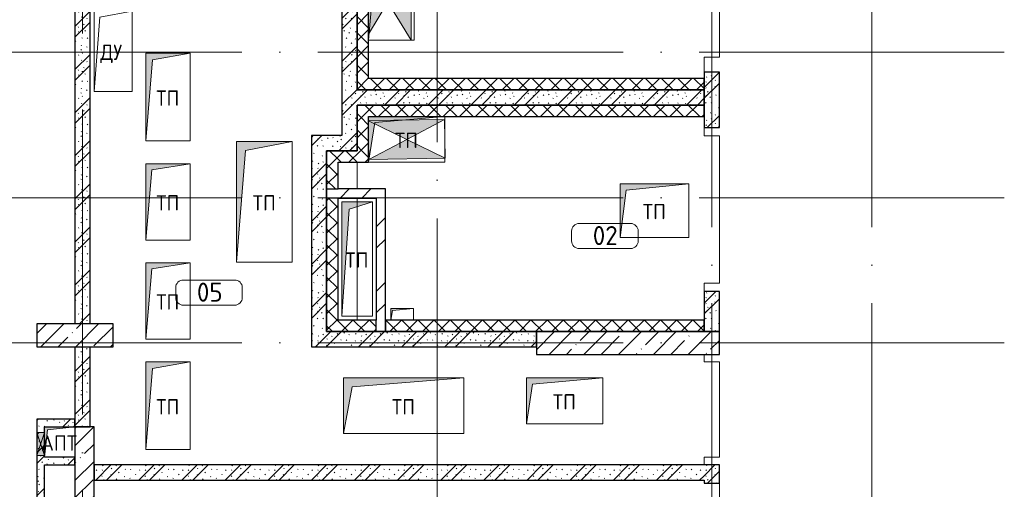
# Model space of a CAD drawing. Header units: millimetres. Extents: x -30540 to 175469, y -11730 to 122288.
# Tile 71 of 119: x 98830 to 111742, y 21430 to 27590. Entities that reach past the tile are written whole.
import ezdxf

# ---------------------------------------------------------------- set-up
doc = ezdxf.new("R2010")
doc.units = ezdxf.units.MM
doc.linetypes.add('ADSK_Линия сетки', pattern=[5000, 4000, -500, 0, -500])
for name, color, linetype, lineweight in [('A-____-NOTE-TEXT', 7, 'Continuous', 18), ('A-AREA-____-IDEN', 7, 'Continuous', 9), ('A-DETL-GENF-OTLN', 7, 'Continuous', 18), ('A-FLOR-____-OTLN', 7, 'Continuous', 18), ('A-GENM-____-OTLN', 7, 'Continuous', 18), ('A-GLAZ-____-MCUT', 7, 'Continuous', 9), ('A-GLAZ-____-OTLN', 7, 'Continuous', 18), ('A-WALL-____-MCUT', 7, 'Continuous', 40), ('A-WALL-____-PATT', 7, 'Continuous', 40), ('I-WALL-____-MCUT', 7, 'Continuous', 40), ('M-EQPM-____-OTLN', 7, 'Continuous', 18), ('S-COLS-____-MCUT', 7, 'Continuous', 40), ('S-COLS-____-OTLN', 7, 'Continuous', 18), ('S-GRID-____-OTLN', 7, 'Continuous', 9)]:
    doc.layers.add(name, color=color, linetype=linetype, lineweight=lineweight)
doc.styles.add('GOST Common', font='GOST_Common.ttf', dxfattribs={"height": 200})
doc.styles.add('GOST Common_3', font='GOST_Common.ttf', dxfattribs={"height": 250})
pattern_1 = [(45, (0, 0), (-228.0985, 228.0985), []), (45, (228.1, 0), (-228.0985, 228.0985), [403.225, -80.645, 6.706, -73.939])]
pattern_2 = [(135, (300.56, 377.28), (-565.6854, 6e-14), [10, -790]), (135, (349.8, 474.73), (-565.6854, 6e-14), [10, -790]), (135, (423.93, 473.06), (-565.6854, 6e-14), [10, -790]), (135, (229.92, 447.9), (-565.6854, 6e-14), [10, -790]), (135, (155.08, 447.9), (-565.6854, 6e-14), [10, -790]), (135, (114.9, 369.03), (-565.6854, 6e-14), [10, -790]), (135, (132.43, 285.8), (-565.6854, 6e-14), [10, -790]), (135, (214.66, 322), (-565.6854, 6e-14), [10, -790]), (135, (198.16, 261.88), (-565.6854, 6e-14), [10, -790]), (135, (45.2, 272.9), (-565.6854, 6e-14), [10, -790]), (135, (42.32, 336.16), (-565.6854, 6e-14), [10, -790]), (135, (92.26, 192.24), (-565.6854, 6e-14), [10, -790]), (135, (7.07, 149.2), (-565.6854, 6e-14), [10, -790]), (135, (80.6, 95.1), (-565.6854, 6e-14), [10, -790]), (135, (79.53, 36.94), (-565.6854, 6e-14), [10, -790]), (135, (153.87, 74.56), (-565.6854, 6e-14), [10, -790]), (135, (228.35, 124.8), (-565.6854, 6e-14), [10, -790]), (135, (279.75, 180.4), (-565.6854, 6e-14), [10, -790]), (135, (282.9, 31.63), (-565.6854, 6e-14), [10, -790]), (135, (377.38, 53.45), (-565.6854, 6e-14), [10, -790]), (135, (352.28, 102.7), (-565.6854, 6e-14), [10, -790]), (135, (354.05, 0), (-565.6854, 6e-14), [10, -790]), (135, (553.23, 16.45), (-565.6854, 6e-14), [10, -790]), (135, (542.38, 63.45), (-565.6854, 6e-14), [10, -790]), (135, (536.58, 239.3), (-565.6854, 6e-14), [10, -790]), (135, (475.85, 203.9), (-565.6854, 6e-14), [10, -790]), (135, (475.85, 316.54), (-565.6854, 6e-14), [10, -790]), (135, (520.8, 408.7), (-565.6854, 6e-14), [10, -790]), (135, (551.1, 470.8), (-565.6854, 6e-14), [10, -790]), (135, (235.25, 537.93), (-565.6854, 6e-14), [10, -790]), (135, (407.25, 547.65), (-565.6854, 6e-14), [10, -790]), (135, (94.5, 558.6), (-565.6854, 6e-14), [10, -790]), (135, (46.4, 532.3), (-565.6854, 6e-14), [10, -790]), (135, (85.56, 465.04), (-565.6854, 6e-14), [10, -790]), (135, (355.53, 181.14), (-565.6854, 6e-14), [10, -790]), (135, (362.23, 243.6), (-565.6854, 6e-14), [10, -790]), (135, (413.45, 344.1), (-565.6854, 6e-14), [10, -790]), (135, (286.3, 273.25), (-565.6854, 6e-14), [10, -790]), (135, (423.02, 263.72), (-565.6854, 6e-14), [10, -790]), (135, (162.94, 190.2), (-565.6854, 6e-14), [10, -790]), (135, (470.25, 120.93), (-565.6854, 6e-14), [10, -790]), (135, (484.48, 9.78), (-565.6854, 6e-14), [10, -790]), (45, (0, 212.13), (-565.6854, 0), []), (45, (212.13, 0), (-565.6854, 0), []), (45, (353.55, 0), (-565.6854, 0), []), (45, (0, 353.55), (-565.6854, 0), [])]
pattern_3 = [(45, (0, 0), (-106.06602, 106.06602), []), (135, (0, 0), (-106.06602, -106.06602), [])]
pattern_4 = [(45, (0, 0), (-424.264, 424.264), []), (45, (0, 282.8), (-424.264, 424.264), [])]

# ---------------------------------------------------------------- blocks, each defined once
blk = doc.blocks.new('КР_Колонна_ЖБ_Прямоугольная - 300x1000h_B40-2134363-01 ЭО')
at = {"layer": 'S-COLS-____-OTLN', "lineweight": 5, "true_color": 0xcccccc}
h = blk.add_hatch(dxfattribs=at)
h.set_pattern_fill('FP_103', color=254, style=0, pattern_type=2)
h.set_pattern_definition([(315, (-23450, 99555.3), (228.0985, 228.0985), []), (315, (-23450, 99327.2), (228.0985, 228.0985), [403.225, -80.645, 6.706, -73.939])])
h.paths.add_polyline_path([(-150, -500), (150, -500), (150, 500), (-150, 500)])
at = {"layer": 'S-COLS-____-MCUT', "color": 254, "lineweight": 30, "true_color": 0xcccccc}
for p, q in [((150, 500), (-150, 500)), ((-150, 500), (-150, -500)), ((150, -500), (150, 500)), ((-150, -500), (150, -500))]:
    blk.add_line(p, q, dxfattribs=at)
blk = doc.blocks.new('АР_Отверстие прямоугольное - АПТ-4084774-01 ЭО')
at = {"layer": 'A-GLAZ-____-OTLN', "lineweight": 13, "true_color": 0xf9f9f9}
blk.add_hatch(color=7, dxfattribs=at).paths.add_polyline_path([(-25, -50), (275, -50), (275, 50), (-25, 50)])
at = {"layer": 'A-GLAZ-____-MCUT', "color": 254, "lineweight": 15, "true_color": 0xcccccc}
for p, q in [((-25, 50), (-25, -50)), ((275, 50), (275, -50))]:
    blk.add_line(p, q, dxfattribs=at)
at = {"layer": 'A-GLAZ-____-OTLN', "color": 254, "lineweight": 5, "true_color": 0xcccccc}
for p, q in [((275, 50), (-25, -50)), ((-25, 50), (275, -50))]:
    blk.add_line(p, q, dxfattribs=at)
at = {"layer": 'A-GLAZ-____-OTLN', "color": 254, "lineweight": 13, "true_color": 0xcccccc}
for p, q in [((275, 50), (-25, 50)), ((-25, 50), (-25, -50)), ((275, -50), (275, 50)), ((-25, -50), (275, -50))]:
    blk.add_line(p, q, dxfattribs=at)
blk = doc.blocks.new('АР_Канал вертикальный прямоугольный - АПТ-2780442-01 ЭО')
at = {"layer": 'M-EQPM-____-OTLN', "lineweight": 13, "true_color": 0xe2e2e2}
blk.add_hatch(color=254, dxfattribs=at).paths.add_polyline_path([(-200, -200), (-160, 160), (200, 200), (-200, 200)])
at = {"layer": 'M-EQPM-____-OTLN', "color": 253, "lineweight": 13, "true_color": 0xaaaaaa}
for p, q in [((200, 200), (-200, 200)), ((-200, 200), (-200, -200)), ((200, 200), (-200, 200)), ((-200, 200), (-200, -200)), ((-200, -200), (-200, 200)), ((-200, 200), (200, 200)), ((-200, -200), (-160, 160)), ((-200, -200), (-160, 160)), ((-160, 160), (200, 200)), ((-160, 160), (200, 200)), ((200, -200), (200, 200)), ((200, 200), (200, -200)), ((-200, -200), (200, -200)), ((200, -200), (-200, -200))]:
    blk.add_line(p, q, dxfattribs=at)
blk = doc.blocks.new('АР_Канал вертикальный прямоугольный - ДУ-3620074-01 ЭО')
at = {"layer": 'A-GENM-____-OTLN', "color": 253, "lineweight": 13, "true_color": 0xaaaaaa}
for p, q in [((-250, -525), (-250, 525)), ((-250, 525), (250, 525))]:
    blk.add_line(p, q, dxfattribs=at)
at = {"layer": 'M-EQPM-____-OTLN', "color": 253, "lineweight": 13, "true_color": 0xaaaaaa}
for p, q in [((-250, -525), (-250, 525)), ((-250, 525), (250, 525)), ((-172.5, 447.5), (250, 525)), ((250, 525), (250, -525)), ((-250, -525), (-172.5, 447.5)), ((250, -525), (-250, -525))]:
    blk.add_line(p, q, dxfattribs=at)
blk = doc.blocks.new('АР_Канал вертикальный прямоугольный - ТП-4229467-01 ЭО')
at = {"layer": 'M-EQPM-____-OTLN', "lineweight": 13, "true_color": 0xe2e2e2}
blk.add_hatch(color=254, dxfattribs=at).paths.add_polyline_path([(-290, -575), (-203.5, 488.5), (290, 575), (-290, 575)])
at = {"layer": 'M-EQPM-____-OTLN', "color": 253, "lineweight": 13, "true_color": 0xaaaaaa}
for p, q in [((290, 575), (-290, 575)), ((-290, 575), (-290, -575)), ((290, 575), (-290, 575)), ((-290, 575), (-290, -575)), ((-290, -575), (-290, 575)), ((-290, 575), (290, 575)), ((-203.5, 488.5), (290, 575)), ((-203.5, 488.5), (290, 575)), ((290, -575), (290, 575)), ((290, 575), (290, -575)), ((-290, -575), (-203.5, 488.5)), ((-290, -575), (-203.5, 488.5)), ((-290, -575), (290, -575)), ((290, -575), (-290, -575))]:
    blk.add_line(p, q, dxfattribs=at)
blk = doc.blocks.new('АР_Канал вертикальный прямоугольный - ТП-4229544-01 ЭО')
at = {"layer": 'M-EQPM-____-OTLN', "lineweight": 13, "true_color": 0xe2e2e2}
blk.add_hatch(color=254, dxfattribs=at).paths.add_polyline_path([(-290, -500), (-211, 421), (290, 500), (-290, 500)])
at = {"layer": 'M-EQPM-____-OTLN', "color": 253, "lineweight": 13, "true_color": 0xaaaaaa}
for p, q in [((290, 500), (-290, 500)), ((-290, 500), (-290, -500)), ((290, 500), (-290, 500)), ((-290, 500), (-290, -500)), ((-290, -500), (-290, 500)), ((-290, 500), (290, 500)), ((-290, -500), (-211, 421)), ((-290, -500), (-211, 421)), ((-211, 421), (290, 500)), ((-211, 421), (290, 500)), ((290, -500), (290, 500)), ((290, 500), (290, -500)), ((-290, -500), (290, -500)), ((290, -500), (-290, -500))]:
    blk.add_line(p, q, dxfattribs=at)
blk = doc.blocks.new('АР_Канал вертикальный прямоугольный - ТП-4229658-01 ЭО')
at = {"layer": 'M-EQPM-____-OTLN', "lineweight": 13, "true_color": 0xe2e2e2}
blk.add_hatch(color=254, dxfattribs=at).paths.add_polyline_path([(-365, -790), (-249.5, 674.5), (365, 790), (-365, 790), (-365, -741.9)])
at = {"layer": 'M-EQPM-____-OTLN', "color": 253, "lineweight": 13, "true_color": 0xaaaaaa}
for p, q in [((365, 790), (-365, 790)), ((-365, 790), (-365, -790)), ((365, 790), (-365, 790)), ((-365, 790), (-365, -790)), ((-365, -790), (-365, 790)), ((-365, 790), (365, 790)), ((-249.5, 674.5), (365, 790)), ((-249.5, 674.5), (365, 790)), ((365, -790), (365, 790)), ((365, 790), (365, -790)), ((-365, -790), (-249.5, 674.5)), ((-365, -790), (-249.5, 674.5)), ((-365, -790), (365, -790)), ((365, -790), (-365, -790))]:
    blk.add_line(p, q, dxfattribs=at)
blk = doc.blocks.new('АР_Канал вертикальный прямоугольный - ТП-4229427-01 ЭО')
at = {"layer": 'M-EQPM-____-OTLN', "lineweight": 13, "true_color": 0xe2e2e2}
blk.add_hatch(color=254, dxfattribs=at).paths.add_polyline_path([(-500, -300), (-420, 220), (500, 300), (-500, 300), (-500, -116)])
at = {"layer": 'M-EQPM-____-OTLN', "color": 253, "lineweight": 13, "true_color": 0xaaaaaa}
for p, q in [((500, 300), (-500, 300)), ((-500, 300), (-500, -300)), ((500, 300), (-500, 300)), ((-500, 300), (-500, -300)), ((-500, -300), (-500, 300)), ((-500, 300), (500, 300)), ((-420, 220), (500, 300)), ((-420, 220), (500, 300)), ((500, -300), (500, 300)), ((500, 300), (500, -300)), ((-500, -300), (-420, 220)), ((-500, -300), (-420, 220)), ((-500, -300), (500, -300)), ((500, -300), (-500, -300))]:
    blk.add_line(p, q, dxfattribs=at)
blk = doc.blocks.new('АР_Канал вертикальный прямоугольный - ТП-4229735-01 ЭО')
at = {"layer": 'M-EQPM-____-OTLN', "lineweight": 13, "true_color": 0xe2e2e2}
blk.add_hatch(color=254, dxfattribs=at).paths.add_polyline_path([(-450, -350), (-370, 270), (450, 350), (-450, 350)])
at = {"layer": 'M-EQPM-____-OTLN', "color": 253, "lineweight": 13, "true_color": 0xaaaaaa}
for p, q in [((450, 350), (-450, 350)), ((-450, 350), (-450, -350)), ((450, 350), (-450, 350)), ((-450, 350), (-450, -350)), ((-450, -350), (-450, 350)), ((-450, 350), (450, 350)), ((-450, -350), (-370, 270)), ((-450, -350), (-370, 270)), ((-370, 270), (450, 350)), ((-370, 270), (450, 350)), ((450, -350), (450, 350)), ((450, 350), (450, -350)), ((-450, -350), (450, -350)), ((450, -350), (-450, -350))]:
    blk.add_line(p, q, dxfattribs=at)
blk = doc.blocks.new('АР_Канал вертикальный прямоугольный - ТП-4214133-01 ЭО')
at = {"layer": 'M-EQPM-____-OTLN', "lineweight": 13, "true_color": 0xe2e2e2}
blk.add_hatch(color=254, dxfattribs=at).paths.add_polyline_path([(-150, -75), (-127.5, 52.5), (150, 75), (-150, 75)])
at = {"layer": 'M-EQPM-____-OTLN', "color": 253, "lineweight": 13, "true_color": 0xaaaaaa}
for p, q in [((150, 75), (-150, 75)), ((-150, 75), (-150, -75)), ((150, 75), (-150, 75)), ((-150, 75), (-150, -75)), ((-150, -75), (-150, 75)), ((-150, 75), (150, 75)), ((-150, -75), (-127.5, 52.5)), ((-150, -75), (-127.5, 52.5)), ((-127.5, 52.5), (150, 75)), ((-127.5, 52.5), (150, 75)), ((150, -75), (150, 75)), ((150, 75), (150, -75)), ((-150, -75), (150, -75)), ((150, -75), (-150, -75))]:
    blk.add_line(p, q, dxfattribs=at)
blk = doc.blocks.new('АР_Канал вертикальный прямоугольный - ТП-4229409-01 ЭО')
at = {"layer": 'M-EQPM-____-OTLN', "lineweight": 13, "true_color": 0xe2e2e2}
blk.add_hatch(color=254, dxfattribs=at).paths.add_polyline_path([(-790, -365), (-674.5, 249.5), (790, 365), (-790, 365)])
at = {"layer": 'M-EQPM-____-OTLN', "color": 253, "lineweight": 13, "true_color": 0xaaaaaa}
for p, q in [((790, 365), (-790, 365)), ((-790, 365), (-790, -365)), ((790, 365), (-790, 365)), ((-790, 365), (-790, -365)), ((-790, -365), (-790, 365)), ((-790, 365), (790, 365)), ((-674.5, 249.5), (790, 365)), ((-674.5, 249.5), (790, 365)), ((790, -365), (790, 365)), ((790, 365), (790, -365)), ((-790, -365), (-674.5, 249.5)), ((-790, -365), (-674.5, 249.5)), ((-790, -365), (790, -365)), ((790, -365), (-790, -365))]:
    blk.add_line(p, q, dxfattribs=at)
blk = doc.blocks.new('АР_Канал вертикальный прямоугольный - ТП-4230110-01 ЭО')
at = {"layer": 'M-EQPM-____-OTLN', "lineweight": 13, "true_color": 0xe2e2e2}
blk.add_hatch(color=254, dxfattribs=at).paths.add_polyline_path([(-300, -500), (-220, 420), (300, 500), (-300, 500), (-300, -471)])
at = {"layer": 'M-EQPM-____-OTLN', "color": 253, "lineweight": 13, "true_color": 0xaaaaaa}
for p, q in [((300, 500), (-300, 500)), ((-300, 500), (-300, -500)), ((300, 500), (-300, 500)), ((-300, 500), (-300, -500)), ((-300, -500), (-300, 500)), ((-300, 500), (300, 500)), ((-300, -500), (-220, 420)), ((-300, -500), (-220, 420)), ((-220, 420), (300, 500)), ((-220, 420), (300, 500)), ((300, -500), (300, 500)), ((300, 500), (300, -500)), ((-300, -500), (300, -500)), ((300, -500), (-300, -500))]:
    blk.add_line(p, q, dxfattribs=at)
blk = doc.blocks.new('АР_Канал вертикальный прямоугольный - ТП-5724384-01 ЭО')
at = {"layer": 'M-EQPM-____-OTLN', "lineweight": 13, "true_color": 0xe2e2e2}
blk.add_hatch(color=254, dxfattribs=at).paths.add_polyline_path([(-200, -750), (-105, 655), (200, 750), (-200, 750), (-200, -736)])
at = {"layer": 'M-EQPM-____-OTLN', "color": 253, "lineweight": 13, "true_color": 0xaaaaaa}
for p, q in [((200, 750), (-200, 750)), ((-200, 750), (-200, -750)), ((200, 750), (-200, 750)), ((-200, 750), (-200, -750)), ((-200, -750), (-200, 750)), ((-200, 750), (200, 750)), ((-200, -750), (-105, 655)), ((-200, -750), (-105, 655)), ((-105, 655), (200, 750)), ((-105, 655), (200, 750)), ((200, -750), (200, 750)), ((200, 750), (200, -750)), ((-200, -750), (200, -750)), ((200, -750), (-200, -750))]:
    blk.add_line(p, q, dxfattribs=at)
blk = doc.blocks.new('Наметкина 10_РД_АР_К4_отсоединено_rvt-1-01 ЭО')
at = {"layer": 'A-WALL-____-PATT', "lineweight": 5, "true_color": 0xcccccc}
h = blk.add_hatch(dxfattribs=at)
h.set_pattern_fill('FP_105', color=254, style=0, pattern_type=2)
h.set_pattern_definition(pattern_2)
h.paths.add_polyline_path([(99555, 23600), (99755, 23600), (99755, 27950), (99555, 27950), (99555, 24458)])
h.paths.add_polyline_path([(99755, 28850), (99755, 29800), (99555, 29800), (99555, 28850)])
h = blk.add_hatch(dxfattribs=at)
h.set_pattern_fill('FP_105', color=254, style=0, pattern_type=2)
h.set_pattern_definition(pattern_2)
h.paths.add_polyline_path([(103055, 26070), (103255, 26070), (103255, 27950), (103175, 27950), (103175, 27750), (103055, 27750), (103055, 27349)])
h = blk.add_hatch(dxfattribs=at)
h.set_pattern_fill('FP_107', color=254, style=0, pattern_type=2)
h.set_pattern_definition(pattern_3)
h.paths.add_polyline_path([(103405, 26670), (103405, 27950), (103255, 27950), (103255, 26670)])
h = blk.add_hatch(dxfattribs=at)
h.set_pattern_fill('FP_105', color=254, style=0, pattern_type=2)
h.set_pattern_definition(pattern_2)
h.paths.add_polyline_path([(108005, 26175), (108005, 26900), (107805, 26900), (107805, 26175)])
h = blk.add_hatch(dxfattribs=at)
h.set_pattern_fill('FP_107', color=254, style=0, pattern_type=2)
h.set_pattern_definition(pattern_3)
h.paths.add_polyline_path([(107805, 26670), (107805, 26820), (103405, 26820), (103405, 26670), (106183, 26670)])
h = blk.add_hatch(dxfattribs=at)
h.set_pattern_fill('FP_105', color=254, style=0, pattern_type=2)
h.set_pattern_definition(pattern_2)
h.paths.add_polyline_path([(103255, 26470), (107805, 26470), (107805, 26670), (103255, 26670)])
h = blk.add_hatch(dxfattribs=at)
h.set_pattern_fill('FP_107', color=254, style=0, pattern_type=2)
h.set_pattern_definition(pattern_3)
h.paths.add_polyline_path([(107805, 26320), (107805, 26470), (103255, 26470), (103255, 26320), (106183, 26320)])
h = blk.add_hatch(dxfattribs=at)
h.set_pattern_fill('FP_107', color=254, style=0, pattern_type=2)
h.set_pattern_definition(pattern_3)
h.paths.add_polyline_path([(103255, 25870), (103405, 25870), (103405, 26320), (103255, 26320), (103255, 25904)])
h = blk.add_hatch(dxfattribs=at)
h.set_pattern_fill('FP_105', color=254, style=0, pattern_type=2)
h.set_pattern_definition(pattern_2)
h.paths.add_polyline_path([(102655, 25870), (103255, 25870), (103255, 26070), (102655, 26070), (102655, 25904)])
h = blk.add_hatch(dxfattribs=at)
h.set_pattern_fill('FP_105', color=254, style=0, pattern_type=2)
h.set_pattern_definition(pattern_2)
h.paths.add_polyline_path([(102855, 23500), (102855, 25870), (102655, 25870), (102655, 23500)])
h = blk.add_hatch(dxfattribs=at)
h.set_pattern_fill('FP_107', color=254, style=0, pattern_type=2)
h.set_pattern_definition(pattern_3)
h.paths.add_polyline_path([(103005, 25370), (103005, 25870), (102855, 25870), (102855, 25370)])
h = blk.add_hatch(dxfattribs=at)
h.set_pattern_fill('FP_107', color=254, style=0, pattern_type=2)
h.set_pattern_definition(pattern_3)
h.paths.add_polyline_path([(103005, 25720), (103405, 25720), (103405, 25870), (103005, 25870)])
h = blk.add_hatch(dxfattribs=at)
h.set_pattern_fill('FP_104', color=254, style=0, pattern_type=2)
h.set_pattern_definition(pattern_4)
h.paths.add_polyline_path([(103505, 25250), (103505, 25370), (102855, 25370), (102855, 25250), (103005, 25250)])
h = blk.add_hatch(dxfattribs=at)
h.set_pattern_fill('FP_104', color=254, style=0, pattern_type=2)
h.set_pattern_definition(pattern_4)
h.paths.add_polyline_path([(103505, 23500), (103625, 23500), (103625, 25370), (103505, 25370), (103505, 23650)])
h = blk.add_hatch(dxfattribs=at)
h.set_pattern_fill('FP_107', color=254, style=0, pattern_type=2)
h.set_pattern_definition(pattern_3)
h.paths.add_polyline_path([(103005, 23650), (103005, 25250), (102855, 25250), (102855, 23650)])
h = blk.add_hatch(dxfattribs=at)
h.set_pattern_fill('FP_105', color=254, style=0, pattern_type=2)
h.set_pattern_definition(pattern_2)
h.paths.add_polyline_path([(108005, 23500), (108005, 24025), (107805, 24025), (107805, 23500)])
h = blk.add_hatch(dxfattribs=at)
h.set_pattern_fill('FP_107', color=254, style=0, pattern_type=2)
h.set_pattern_definition(pattern_3)
h.paths.add_polyline_path([(103505, 23500), (103505, 23650), (102855, 23650), (102855, 23500)])
h = blk.add_hatch(dxfattribs=at)
h.set_pattern_fill('FP_107', color=254, style=0, pattern_type=2)
h.set_pattern_definition(pattern_3)
h.paths.add_polyline_path([(103695, 23500), (105530, 23500), (105530, 23650), (103625, 23650), (103625, 23500)])
h = blk.add_hatch(dxfattribs=at)
h.set_pattern_fill('FP_107', color=254, style=0, pattern_type=2)
h.set_pattern_definition(pattern_3)
h.paths.add_polyline_path([(107805, 23500), (107805, 23650), (105530, 23650), (105530, 23500), (106183, 23500)])
h = blk.add_hatch(dxfattribs=at)
h.set_pattern_fill('FP_105', color=254, style=0, pattern_type=2)
h.set_pattern_definition(pattern_2)
h.paths.add_polyline_path([(105605, 23300), (105605, 23500), (102655, 23500), (102655, 23300)])
h = blk.add_hatch(dxfattribs=at)
h.set_pattern_fill('FP_105', color=254, style=0, pattern_type=2)
h.set_pattern_definition(pattern_2)
h.paths.add_polyline_path([(99555, 22250), (99755, 22250), (99755, 23300), (99555, 23300)])
h = blk.add_hatch(dxfattribs=at)
h.set_pattern_fill('FP_105', color=254, style=0, pattern_type=2)
h.set_pattern_definition(pattern_2)
h.paths.add_polyline_path([(99555, 22250), (99555, 22350), (99055, 22350), (99055, 22250), (99195, 22250)])
h = blk.add_hatch(dxfattribs=at)
h.set_pattern_fill('FP_105', color=254, style=0, pattern_type=2)
h.set_pattern_definition(pattern_2)
h.paths.add_polyline_path([(99155, 21850), (99155, 22250), (99055, 22250), (99055, 21850)])
h = blk.add_hatch(dxfattribs=at)
h.set_pattern_fill('FP_88', color=254, style=0, pattern_type=2)
h.set_pattern_definition(pattern_1)
h.paths.add_polyline_path([(99555, 11200), (99805, 11200), (99805, 22250), (99555, 22250), (99555, 11450)])
h = blk.add_hatch(dxfattribs=at)
h.set_pattern_fill('FP_105', color=254, style=0, pattern_type=2)
h.set_pattern_definition(pattern_2)
h.paths.add_polyline_path([(99555, 21750), (99555, 21850), (99055, 21850), (99055, 21750), (99195, 21750)])
h = blk.add_hatch(dxfattribs=at)
h.set_pattern_fill('FP_105', color=254, style=0, pattern_type=2)
h.set_pattern_definition(pattern_2)
h.paths.add_polyline_path([(99155, 16385), (99155, 16685), (99055, 16685), (99055, 16385)])
h.paths.add_polyline_path([(99155, 16985), (99155, 17235), (99055, 17235), (99055, 16985)])
h.paths.add_polyline_path([(99055, 17535), (99155, 17535), (99155, 18005), (99055, 18005)])
h.paths.add_polyline_path([(99155, 18305), (99155, 18605), (99055, 18605), (99055, 18305)])
h.paths.add_polyline_path([(99055, 18905), (99155, 18905), (99155, 19255), (99055, 19255)])
h.paths.add_polyline_path([(99055, 19555), (99155, 19555), (99155, 19805), (99055, 19805)])
h.paths.add_polyline_path([(99055, 20105), (99155, 20105), (99155, 20525), (99055, 20525), (99055, 20121)])
h.paths.add_polyline_path([(99155, 20825), (99155, 21750), (99055, 21750), (99055, 20825)])
h = blk.add_hatch(dxfattribs=at)
h.set_pattern_fill('FP_105', color=254, style=0, pattern_type=2)
h.set_pattern_definition(pattern_2)
h.paths.add_polyline_path([(107805, 21550), (107805, 21750), (99805, 21750), (99805, 21550), (106183, 21550)])
h = blk.add_hatch(dxfattribs=at)
h.set_pattern_fill('FP_105', color=254, style=0, pattern_type=2)
h.set_pattern_definition(pattern_2)
h.paths.add_polyline_path([(108005, 21510), (108005, 21750), (107805, 21750), (107805, 21510)])
at = {"layer": 'S-COLS-____-OTLN', "lineweight": 5, "true_color": 0xcccccc}
h = blk.add_hatch(dxfattribs=at)
h.set_pattern_fill('FP_88', color=254, style=0, pattern_type=2)
h.set_pattern_definition(pattern_1)
h.paths.add_polyline_path([(105605, 23200), (108005, 23200), (108005, 23500), (105605, 23500)])
at = {"layer": 'A-FLOR-____-OTLN', "color": 254, "lineweight": 13, "true_color": 0xcccccc}
for p, q in [((108005, 27100), (108005, 29030)), ((107805, 26900), (107805, 27100)), ((107805, 27100), (108005, 27100)), ((107805, 26065), (107805, 26175)), ((108005, 26065), (107805, 26065)), ((108005, 24135), (108005, 26065)), ((103255, 25720), (103255, 25370)), ((103255, 25250), (103255, 23650)), ((107805, 24025), (107805, 24135)), ((107805, 24135), (108005, 24135)), ((100055, 23600), (100055, 23300)), ((107805, 23200), (105605, 23200)), ((107805, 23100), (107805, 23200)), ((108005, 23100), (107805, 23100)), ((108005, 21850), (108005, 23100)), ((107805, 21750), (107805, 21850)), ((107805, 21850), (108005, 21850)), ((108005, 19995), (108005, 21510))]:
    blk.add_line(p, q, dxfattribs=at)
at = {"layer": 'A-WALL-____-MCUT', "color": 254, "lineweight": 30, "true_color": 0xcccccc}
for p, q in [((103255, 27950), (103255, 26670)), ((103405, 26820), (103405, 27950)), ((107805, 26900), (107805, 26175)), ((108005, 26900), (107805, 26900)), ((108005, 26175), (108005, 26900)), ((107805, 26820), (103405, 26820)), ((107805, 26670), (107805, 26820)), ((103255, 26670), (103405, 26670)), ((103405, 26670), (107805, 26670)), ((107805, 26470), (103255, 26470)), ((103255, 26470), (103255, 26320)), ((107805, 26320), (107805, 26470)), ((103255, 26320), (103255, 25870)), ((103405, 26320), (107805, 26320)), ((103405, 25870), (103405, 26320)), ((107805, 26175), (108005, 26175)), ((103005, 25870), (102855, 25870)), ((102855, 25870), (102855, 25370)), ((103255, 25870), (103005, 25870)), ((103405, 25720), (103405, 25870)), ((103005, 25720), (103405, 25720)), ((103005, 25370), (103005, 25720)), ((102855, 25370), (103005, 25370)), ((102855, 25250), (102855, 23650)), ((103005, 25250), (102855, 25250)), ((103005, 23650), (103005, 25250)), ((107805, 24025), (107805, 23500)), ((108005, 24025), (107805, 24025)), ((108005, 23500), (108005, 24025)), ((102855, 23650), (102855, 23500)), ((103505, 23650), (103005, 23650)), ((103505, 23500), (103505, 23650)), ((105530, 23650), (103625, 23650)), ((103625, 23650), (103625, 23500)), ((107805, 23650), (105530, 23650)), ((107805, 23500), (107805, 23650)), ((102855, 23500), (103505, 23500)), ((103625, 23500), (105530, 23500)), ((105530, 23500), (107805, 23500)), ((107805, 23500), (108005, 23500)), ((99555, 22250), (99555, 13410)), ((99805, 22250), (99555, 22250)), ((99805, 15460), (99805, 22250)), ((108005, 21750), (107805, 21750)), ((108005, 21510), (108005, 21750)), ((107805, 21550), (107805, 21510)), ((107805, 21510), (108005, 21510))]:
    blk.add_line(p, q, dxfattribs=at)
at = {"layer": 'I-WALL-____-MCUT', "color": 254, "lineweight": 30, "true_color": 0xcccccc}
for p, q in [((99555, 27950), (99555, 23600)), ((103255, 26670), (103255, 27950)), ((99755, 23600), (99755, 27750)), ((103055, 27750), (103055, 26070)), ((107805, 26670), (103255, 26670)), ((107805, 26470), (107805, 26670)), ((103255, 26070), (103255, 26470)), ((103255, 26470), (107805, 26470)), ((103055, 26070), (102655, 26070)), ((102655, 26070), (102655, 25870)), ((103255, 25870), (103255, 26070)), ((102655, 25870), (102655, 23500)), ((102855, 23500), (102855, 25870)), ((102855, 25870), (103255, 25870)), ((102855, 25370), (102855, 25250)), ((103505, 25370), (103005, 25370)), ((103625, 25370), (103505, 25370)), ((103625, 23500), (103625, 25370)), ((103005, 25250), (103505, 25250)), ((103505, 25250), (103505, 23650)), ((102655, 23500), (102655, 23300)), ((105605, 23500), (102855, 23500)), ((103505, 23500), (103625, 23500)), ((105605, 23300), (105605, 23500)), ((99555, 23300), (99555, 22250)), ((99755, 22250), (99755, 23300)), ((102655, 23300), (105605, 23300)), ((99555, 22350), (99055, 22350)), ((99055, 22350), (99055, 22250)), ((99555, 22250), (99555, 22350)), ((99055, 22250), (99055, 22175)), ((99155, 22175), (99155, 22250)), ((99155, 22250), (99555, 22250)), ((99555, 22250), (99755, 22250)), ((99055, 22175), (99055, 21875)), ((99155, 21875), (99155, 22175)), ((99055, 21875), (99055, 21850)), ((99055, 21850), (99055, 21750)), ((99155, 21850), (99155, 21875)), ((99555, 21850), (99155, 21850)), ((99555, 21750), (99555, 21850)), ((99055, 21750), (99055, 20825)), ((99155, 21750), (99555, 21750)), ((99155, 20825), (99155, 21750)), ((107805, 21750), (99805, 21750)), ((99805, 21750), (99805, 21550)), ((99805, 21550), (107805, 21550))]:
    blk.add_line(p, q, dxfattribs=at)
at = {"layer": 'S-COLS-____-MCUT', "color": 254, "lineweight": 30, "true_color": 0xcccccc}
for p, q in [((108005, 23500), (105605, 23500)), ((105605, 23500), (105605, 23200)), ((108005, 23200), (108005, 23500)), ((105605, 23200), (108005, 23200))]:
    blk.add_line(p, q, dxfattribs=at)
at = {"layer": 'A-GLAZ-____-OTLN', "color": 254, "lineweight": 13, "true_color": 0xcccccc, "rotation": 89.99999999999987}
blk.add_blockref('АР_Отверстие прямоугольное - АПТ-4084774-01 ЭО', (99105, 21900), dxfattribs=at)
at = {"layer": 'M-EQPM-____-OTLN', "color": 253, "lineweight": 5, "true_color": 0xaaaaaa}
for name, p in [('АР_Канал вертикальный прямоугольный - ТП-4230110-01 ЭО', (103705, 27820)), ('АР_Канал вертикальный прямоугольный - ДУ-3620074-01 ЭО', (100055, 27175)), ('АР_Канал вертикальный прямоугольный - ТП-4229467-01 ЭО', (100775, 26575)), ('АР_Канал вертикальный прямоугольный - ТП-4229427-01 ЭО', (103905, 26020)), ('АР_Канал вертикальный прямоугольный - ТП-4229658-01 ЭО', (102040, 25200)), ('АР_Канал вертикальный прямоугольный - ТП-4229544-01 ЭО', (100775, 25200)), ('АР_Канал вертикальный прямоугольный - ТП-4229735-01 ЭО', (107155, 25085)), ('АР_Канал вертикальный прямоугольный - ТП-5724384-01 ЭО', (103255, 24450)), ('АР_Канал вертикальный прямоугольный - ТП-4229544-01 ЭО', (100775, 23900)), ('АР_Канал вертикальный прямоугольный - ТП-4214133-01 ЭО', (103845, 23725)), ('АР_Канал вертикальный прямоугольный - ТП-4229467-01 ЭО', (100775, 22525)), ('АР_Канал вертикальный прямоугольный - ТП-4229409-01 ЭО', (103865, 22525)), ('АР_Канал вертикальный прямоугольный - ТП-4229427-01 ЭО', (105975, 22590)), ('АР_Канал вертикальный прямоугольный - АПТ-2780442-01 ЭО', (99355, 22050))]:
    blk.add_blockref(name, p, dxfattribs=at)
at = {"layer": 'S-COLS-____-OTLN', "color": 254, "lineweight": 13, "true_color": 0xcccccc, "rotation": 89.9999999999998}
blk.add_blockref('КР_Колонна_ЖБ_Прямоугольная - 300x1000h_B40-2134363-01 ЭО', (99555, 23450), dxfattribs=at)
at = {"layer": 'A-____-NOTE-TEXT', "color": 253, "lineweight": 5, "true_color": 0xaaaaaa, "char_height": 200, "attachment_point": 1, "style": 'GOST Common'}
for s, insert, width in [('ДУ', (99886, 27262), 416.88), ('ТП', (100620, 26662), 384.81), ('ТП', (103750, 26107), 384.81), ('ТП', (100620, 25287), 384.81), ('ТП', (101885, 25287), 384.81), ('ТП', (107000, 25172), 384.81), ('ТП', (103100, 24537), 384.81), ('ТП', (100620, 23987), 384.81), ('ТП', (100620, 22612), 384.81), ('ТП', (103710, 22612), 384.81), ('ТП', (105820, 22677), 384.81), ('АПТ', (99107, 22137), 609.28)]:
    blk.add_mtext(s, dxfattribs=dict(at, insert=insert, width=width))
blk = doc.blocks.new('Отверстие xyz_jpg rvt20 - null-3156664-01 ЭО')
at = {"layer": 'A-DETL-GENF-OTLN', "true_color": 0xe2e2e2}
h = blk.add_hatch(color=254, dxfattribs=at)
h.paths.add_polyline_path([(-245, -799), (0, -395), (-184, -92)])
h.paths.add_polyline_path([(-303, -115), (-253, -115), (-255, 25), (-303, 105), (-303, 25)])
at = {"layer": 'A-GENM-____-OTLN', "true_color": 0xe2e2e2}
blk.add_hatch(color=254, dxfattribs=at).paths.add_polyline_path([(303, -895), (303, 98), (299, 98), (0, -395), (286, -866)])
at = {"layer": 'A-DETL-GENF-OTLN', "color": 253, "true_color": 0xaaaaaa}
for p, q in [((0, -395), (-303, 105)), ((-303, 105), (-303, -115)), ((303, 105), (-303, 105)), ((-303, 105), (-303, -115)), ((303, 105), (0, -395)), ((303, -895), (303, 105)), ((303, -895), (303, 105)), ((-253, -813), (0, -395)), ((0, -395), (303, -895)), ((-253, -895), (303, -895))]:
    blk.add_line(p, q, dxfattribs=at)
at = {"layer": 'A-GENM-____-OTLN', "color": 253, "true_color": 0xaaaaaa}
for p, q in [((303, 105), (-303, 105)), ((-303, 105), (-303, -115)), ((303, -895), (303, 105)), ((-253, -895), (303, -895))]:
    blk.add_line(p, q, dxfattribs=at)
blk = doc.blocks.new('Отверстие xyz_jpg rvt20 - null-3156747-01 ЭО')
at = {"layer": 'A-DETL-GENF-OTLN', "true_color": 0xe2e2e2}
blk.add_hatch(color=254, dxfattribs=at).paths.add_polyline_path([(0, -395), (-254, 105), (-254, -425), (-227, -811), (-212, -812)])
at = {"layer": 'A-GENM-____-OTLN', "true_color": 0xe2e2e2}
blk.add_hatch(color=254, dxfattribs=at).paths.add_polyline_path([(254, -893), (254, 105), (0, -395), (253, -893)])
at = {"layer": 'A-DETL-GENF-OTLN', "color": 253, "true_color": 0xaaaaaa}
for p, q in [((0, -395), (-254, 105)), ((-254, 105), (-254, -891)), ((254, 105), (-254, 105)), ((-254, 105), (-254, -891)), ((254, 105), (0, -395)), ((254, -895), (254, 105)), ((254, -895), (254, 105)), ((-252, -891), (0, -395)), ((0, -395), (254, -895)), ((-4, -895), (254, -895))]:
    blk.add_line(p, q, dxfattribs=at)
at = {"layer": 'A-GENM-____-OTLN', "color": 253, "true_color": 0xaaaaaa}
for p, q in [((254, 105), (-254, 105)), ((-254, 105), (-254, -891)), ((254, -895), (254, 105)), ((-4, -895), (254, -895))]:
    blk.add_line(p, q, dxfattribs=at)
blk = doc.blocks.new('Марка помещения 2 - Марка помещения 2-1605974-01 ЭО')
at = {"layer": 'A-AREA-____-IDEN', "color": 253, "true_color": 0xaaaaaa}
for p, q in [((-1.797, 0.841), (1.569, 0.841)), ((-2.297, -0.309), (-2.297, 0.341)), ((2.069, 0.341), (2.069, -0.309)), ((1.569, -0.809), (-1.797, -0.809))]:
    blk.add_line(p, q, dxfattribs=at)
for centre, start, end in [((-1.797, 0.341), 90, 180), ((1.569, 0.341), 0, 90), ((-1.797, -0.309), 180, 270), ((1.569, -0.309), 270, 360)]:
    blk.add_arc(centre, 0.5, start, end, dxfattribs=at)

msp = doc.modelspace()

# ---------------------------------------------------------------- linework, layer by layer
at = {"layer": 'S-GRID-____-OTLN', "color": 253, "linetype": 'ADSK_Линия сетки', "true_color": 0xaaaaaa}
for p, q in [((104305.3, -9017.8), (104305.3, 57662.6)), ((99655.3, -7590.4), (99655.3, 56550)), ((107905.3, -10130.4), (107905.3, 56550)), ((110005.3, -10130.4), (110005.3, 56550)), ((111741.6, 27165), (78589.2, 27165)), ((111741.6, 25255), (78589.2, 25255)), ((111741.6, 23350), (78589.2, 23350))]:
    msp.add_line(p, q, dxfattribs=at)

# ---------------------------------------------------------------- block references
at = {"lineweight": 5}
msp.add_blockref('Наметкина 10_РД_АР_К4_отсоединено_rvt-1-01 ЭО', (0, 0), dxfattribs=at)
at = {"layer": 'A-AREA-____-IDEN', "color": 253, "true_color": 0xaaaaaa, "xscale": 199.9999999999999, "yscale": 199.9999999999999, "zscale": 199.9999999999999}
for p in [(106526.6, 24749.2), (101335.4, 24007.2)]:
    msp.add_blockref('Марка помещения 2 - Марка помещения 2-1605974-01 ЭО', p, dxfattribs=at)
at = {"layer": 'A-GENM-____-OTLN', "color": 253, "true_color": 0xaaaaaa}
msp.add_blockref('Отверстие xyz_jpg rvt20 - null-3156664-01 ЭО', (103658.8, 28215), dxfattribs=at)
at = {"layer": 'A-GENM-____-OTLN', "color": 253, "true_color": 0xaaaaaa, "rotation": 270.9215684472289}
msp.add_blockref('Отверстие xyz_jpg rvt20 - null-3156747-01 ЭО', (104300.2, 26026.4), dxfattribs=at)

# ---------------------------------------------------------------- texts
at = {"layer": 'A-AREA-____-IDEN', "color": 253, "true_color": 0xaaaaaa, "char_height": 250, "width": 448.945, "attachment_point": 1, "style": 'GOST Common_3'}
for s, insert in [('02', (106345.1, 24883)), ('05', (101153.9, 24140.9))]:
    msp.add_mtext(s, dxfattribs=dict(at, insert=insert))

doc.saveas('drawing.dxf')
